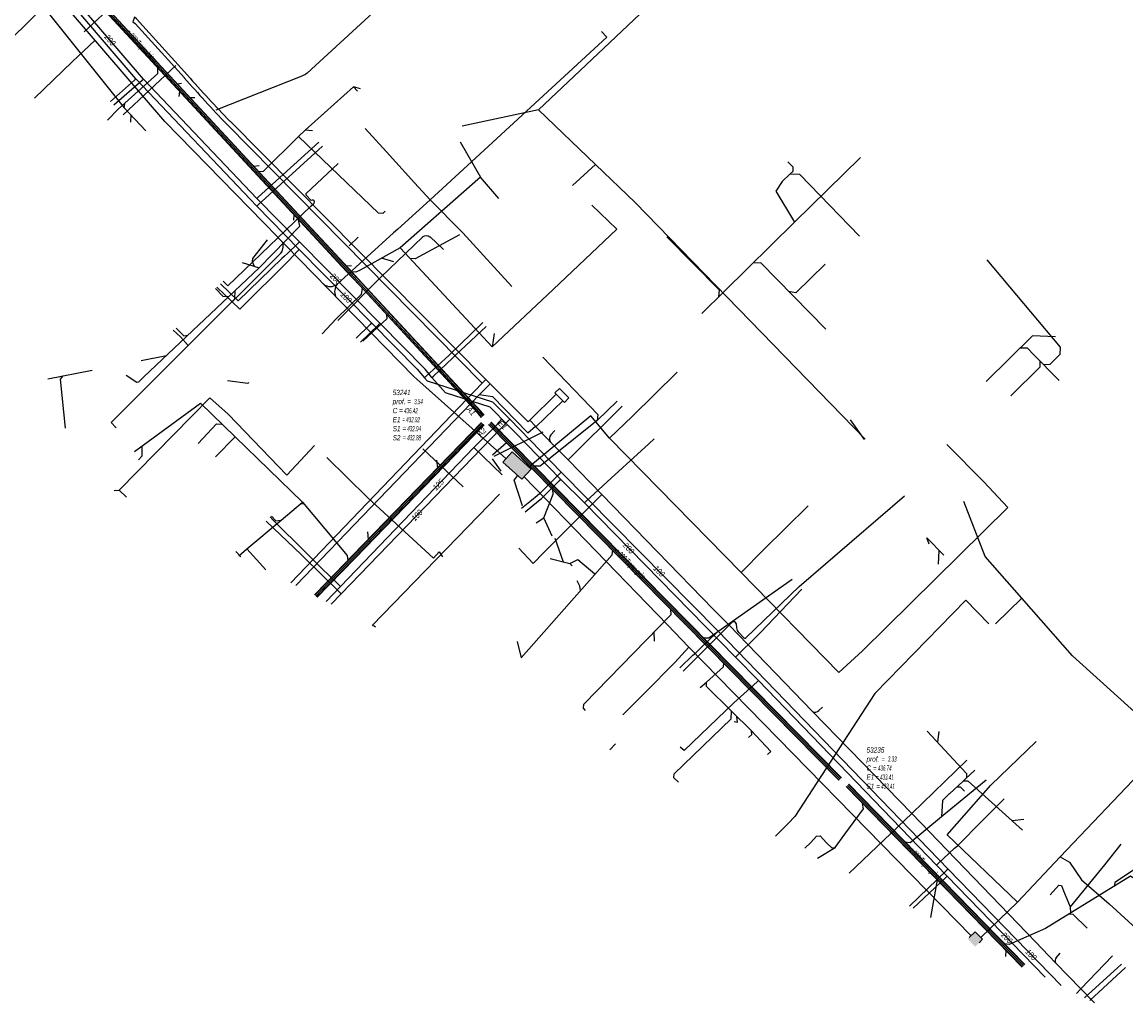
# Model space of a CAD drawing. Header units: metres. Extents: x 2695563 to 2696938, y 1260544 to 1262032.
# Tile 2 of 256: x 2695721 to 2695826, y 1260826 to 1260920. Entities that reach past the tile are written whole.
import ezdxf

# ---------------------------------------------------------------- set-up
doc = ezdxf.new("R2010")
doc.units = ezdxf.units.M
doc.header["$LTSCALE"] = 100
doc.linetypes.add('AUSGEZOGEN', pattern=[0])
for name, color, linetype in [('Eau portable_Cadastre des conduites_Conduite', 171, 'AUSGEZOGEN'), ('Eau potable_Cadastre des conduites_Conduite_Texte', 171, 'AUSGEZOGEN'), ('EU_Cadastre des conduites', 24, 'AUSGEZOGEN'), ('EU_Cadastre des conduites – Texte', 7, 'AUSGEZOGEN'), ('EU_Cadastre des conduites_Regard normalisé – Texte', 24, 'AUSGEZOGEN'), ('EU_Cadastre des conduites_Texte entrée-sortie', 24, 'AUSGEZOGEN'), ('Gaz_Cadastre des conduites_Conduite', 32, 'AUSGEZOGEN'), ('Gaz_Cadastre des conduites_Conduite_Texte', 32, 'AUSGEZOGEN'), ('Réseau électrique_Cadastre des conduite_Bord du tracé', 1, 'AUSGEZOGEN'), ('Réseau électrique_Cadastre des conduite_Tronçon de tracé', 1, 'AUSGEZOGEN'), ('Réseau électrique_Cadastre des conduites_Ouvrage_Surface-Ligne-Point', 1, 'AUSGEZOGEN'), ('TV_Cadastre des conduites_CONDUITE', 92, 'AUSGEZOGEN'), ('Télécommunications_SW_Cadastre des conduites_Bord du tracé', 94, 'AUSGEZOGEN'), ('Télécommunications_SW_Cadastre des conduites_Ouvrage', 94, 'AUSGEZOGEN')]:
    doc.layers.add(name, color=color, linetype=linetype)
doc.styles.add('ARIAL', font='arial.ttf')
pattern_1 = [(0, (2708005, 1273150), (6075, 6075), [6075, -6075]), (90, (2708005, 1273150), (-6075, 6075), [6075, -6075])]

# ---------------------------------------------------------------- blocks, each defined once
blk = doc.blocks.new('COMPLEXOBJECT_1781')
at = {"layer": 'Réseau électrique_Cadastre des conduite_Bord du tracé', "color": 1, "linetype": 'AUSGEZOGEN', "transparency": 33554687}
for points in [[(5735.73, 10915.04), (5730.89, 10920.41), (5730.7, 10920.55), (5730.53, 10920.13), (5730.76, 10919.95), (5735.44, 10914.78)], [(5739.47, 10910.38), (5763.81, 10885.67), (5764.18, 10886.04), (5739.79, 10910.64)]]:
    blk.add_lwpolyline(points, dxfattribs=at)
for centre, radius, start, end in [((5818.53, 10987.35), 109.93, 221.1308, 224.249), ((5839.4, 11006.07), 138.36, 221.2863, 223.7594)]:
    blk.add_arc(centre, radius, start, end, dxfattribs=at)
blk = doc.blocks.new('COMPLEXOBJECT_2367')
at = {"layer": 'Réseau électrique_Cadastre des conduite_Tronçon de tracé', "color": 1, "linetype": 'AUSGEZOGEN', "transparency": 33554687}
for p, q in [((5747.05, 10903.75), (5750.1, 10906.61)), ((5747.52, 10903.1), (5747.04, 10903.6)), ((5747.5, 10902.56), (5747.74, 10902.77))]:
    blk.add_line(p, q, dxfattribs=at)
for centre, radius, start, end in [((5747.12, 10903.67), 0.108, 130.8808, 222.4299), ((5747.63, 10902.94), 0.198, 302.1324, 124.1219)]:
    blk.add_arc(centre, radius, start, end, dxfattribs=at)
blk = doc.blocks.new('COMPLEXOBJECT_2402')
at = {"layer": 'Réseau électrique_Cadastre des conduite_Tronçon de tracé', "color": 1, "linetype": 'AUSGEZOGEN', "transparency": 33554687}
for p, q in [((5757.39, 10924.91), (5756.39, 10926.06)), ((5747.14, 10915.24), (5757.39, 10924.67)), ((5738.46, 10911.73), (5746.65, 10914.97))]:
    blk.add_line(p, q, dxfattribs=at)
for centre, radius, start, end in [((5757.27, 10924.79), 0.169, 315.2397, 44.7603), ((5746.18, 10916.36), 1.47, 288.7864, 310.7542)]:
    blk.add_arc(centre, radius, start, end, dxfattribs=at)
blk = doc.blocks.new('COMPLEXOBJECT_2468')
at = {"layer": 'Réseau électrique_Cadastre des conduite_Tronçon de tracé', "color": 1, "linetype": 'AUSGEZOGEN', "transparency": 33554687}
for p, q in [((5788.02, 10862.77), (5788.07, 10862.36)), ((5788.27, 10861.91), (5788.77, 10861.41))]:
    blk.add_line(p, q, dxfattribs=at)
for centre, radius, start, end in [((5787.8, 10862.74), 0.219, 8.0284, 132.8624), ((5788.9, 10862.46), 0.836, 187.0483, 221.6489), ((5788.87, 10861.5), 0.136, 224.382, 315.0273)]:
    blk.add_arc(centre, radius, start, end, dxfattribs=at)
blk = doc.blocks.new('COMPLEXOBJECT_2469')
at = {"layer": 'Réseau électrique_Cadastre des conduite_Tronçon de tracé', "color": 1, "linetype": 'AUSGEZOGEN', "transparency": 33554687}
blk.add_line((5818.52, 10830.92), (5818.91, 10831.35), dxfattribs=at)
blk.add_arc((5818.85, 10830.65), 0.434, 140.4229, 207.0559, dxfattribs=at)
blk = doc.blocks.new('COMPLEXOBJECT_2504')
at = {"layer": 'Réseau électrique_Cadastre des conduite_Tronçon de tracé', "color": 1, "linetype": 'AUSGEZOGEN', "transparency": 33554687}
blk.add_line((5754.16, 10895.8), (5758.12, 10899.61), dxfattribs=at)
blk.add_arc((5758.48, 10899.15), 0.587, 51.8957, 128.7331, dxfattribs=at)
blk = doc.blocks.new('COMPLEXOBJECT_2505')
at = {"layer": 'Réseau électrique_Cadastre des conduite_Tronçon de tracé', "color": 1, "linetype": 'AUSGEZOGEN', "transparency": 33554687}
blk.add_line((5795.91, 10854.49), (5796.25, 10854.8), dxfattribs=at)
blk.add_arc((5795.54, 10854.84), 0.51, 241.9466, 316.7958, dxfattribs=at)
blk = doc.blocks.new('COMPLEXOBJECT_2514')
at = {"layer": 'Réseau électrique_Cadastre des conduite_Tronçon de tracé', "color": 1, "linetype": 'AUSGEZOGEN', "transparency": 33554687}
blk.add_line((5770.37, 10880.75), (5770.76, 10881.17), dxfattribs=at)
blk.add_arc((5770.77, 10880.39), 0.542, 138.2903, 217.737, dxfattribs=at)
blk = doc.blocks.new('COMPLEXOBJECT_2760')
at = {"layer": 'Télécommunications_SW_Cadastre des conduites_Bord du tracé', "color": 94, "linetype": 'AUSGEZOGEN', "transparency": 33554687}
for centre, radius, start, end in [((5749.36, 10895.93), 1.04, 229.6705, 309.0293), ((5750.97, 10894.4), 1.21, 142.9965, 202.0369)]:
    blk.add_arc(centre, radius, start, end, dxfattribs=at)

msp = doc.modelspace()

# ---------------------------------------------------------------- hatches: boundary and pattern name
at = {"layer": 'Réseau électrique_Cadastre des conduite_Bord du tracé', "lineweight": 18, "transparency": 33554687}
h = msp.add_hatch(dxfattribs=at)
h.set_pattern_fill('MUSTER', color=1, scale=6075, style=0, pattern_type=2)
h.set_pattern_definition(pattern_1)
h.paths.add_polyline_path([(2695740.76, 1260910.45), (2695740.62, 1260910.59), (2695740.49, 1260910.73), (2695740.35, 1260910.87), (2695740.22, 1260911.01), (2695740.09, 1260911.15), (2695739.95, 1260911.29), (2695739.82, 1260911.43), (2695739.69, 1260911.57), (2695739.55, 1260911.71), (2695739.42, 1260911.85), (2695739.29, 1260911.99), (2695739.16, 1260912.13), (2695739.03, 1260912.27), (2695738.9, 1260912.41), (2695738.76, 1260912.55), (2695738.63, 1260912.7), (2695738.5, 1260912.84), (2695738.37, 1260912.98), (2695738.24, 1260913.12), (2695738.11, 1260913.27), (2695737.98, 1260913.41), (2695737.85, 1260913.55), (2695737.72, 1260913.7), (2695737.6, 1260913.84), (2695737.47, 1260913.98), (2695737.34, 1260914.13), (2695737.21, 1260914.27), (2695737.08, 1260914.42), (2695736.96, 1260914.56), (2695736.83, 1260914.71), (2695736.7, 1260914.85), (2695731.86, 1260920.22), (2695731.67, 1260920.36), (2695731.5, 1260919.94), (2695731.73, 1260919.76), (2695736.41, 1260914.59), (2695736.53, 1260914.44), (2695736.66, 1260914.3), (2695736.79, 1260914.15), (2695736.92, 1260914.01), (2695737.04, 1260913.87), (2695737.17, 1260913.72), (2695737.3, 1260913.58), (2695737.43, 1260913.44), (2695737.56, 1260913.29), (2695737.69, 1260913.15), (2695737.82, 1260913.01), (2695737.95, 1260912.86), (2695738.08, 1260912.72), (2695738.21, 1260912.58), (2695738.34, 1260912.44), (2695738.47, 1260912.29), (2695738.6, 1260912.15), (2695738.73, 1260912.01), (2695738.86, 1260911.87), (2695738.99, 1260911.73), (2695739.12, 1260911.59), (2695739.25, 1260911.45), (2695739.38, 1260911.31), (2695739.51, 1260911.17), (2695739.65, 1260911.03), (2695739.78, 1260910.88), (2695739.91, 1260910.75), (2695740.04, 1260910.61), (2695740.18, 1260910.47), (2695740.31, 1260910.33), (2695740.44, 1260910.19), (2695764.78, 1260885.48), (2695765.15, 1260885.85)], flags=0)
h = msp.add_hatch(dxfattribs=at)
h.set_pattern_fill('MUSTER', color=1, scale=6075, style=0, pattern_type=2)
h.set_pattern_definition(pattern_1)
h.paths.add_polyline_path([(2695747.03, 1260866.2), (2695764.53, 1260884.4), (2695765.56, 1260885.43), (2695765.15, 1260885.85), (2695764.78, 1260885.48), (2695746.55, 1260866.46)], flags=0)
h = msp.add_hatch(dxfattribs=at)
h.set_pattern_fill('MUSTER', color=1, scale=6075, style=0, pattern_type=2)
h.set_pattern_definition(pattern_1)
h.paths.add_polyline_path([(2695765.56, 1260885.43), (2695764.53, 1260884.4), (2695765.76, 1260884.21), (2695769.15, 1260880.77), (2695769.86, 1260881.41), (2695769.32, 1260881.96), (2695769.18, 1260881.82)], flags=0)
h = msp.add_hatch(dxfattribs=at)
h.set_pattern_fill('MUSTER', color=1, scale=6075, style=0, pattern_type=2)
h.set_pattern_definition(pattern_1)
h.paths.add_polyline_path([(2695772.48, 1260883.81), (2695771.85, 1260884.44), (2695769.32, 1260881.96), (2695769.86, 1260881.41), (2695769.92, 1260881.34)], flags=0)
at = {"layer": 'Réseau électrique_Cadastre des conduites_Ouvrage_Surface-Ligne-Point', "lineweight": 18, "transparency": 33554687}
h = msp.add_hatch(dxfattribs=at)
h.set_pattern_fill('MUSTER', color=1, scale=2025, style=0, pattern_type=2)
h.set_pattern_definition([(0, (2699905, 1265050), (2025, 2025), [2025, -2025]), (90, (2699905, 1265050), (-2025, 2025), [2025, -2025])])
h.paths.add_polyline_path([(2695772.15, 1260885), (2695771.72, 1260884.58), (2695772.63, 1260883.66), (2695773.06, 1260884.08)], flags=0)
at = {"layer": 'Télécommunications_SW_Cadastre des conduites_Ouvrage', "transparency": 33554687}
for points in [[(2695768.58, 1260876.34), (2695769.45, 1260877.3), (2695767.64, 1260878.95), (2695766.77, 1260877.98)], [(2695811.79, 1260833.21), (2695811.08, 1260832.52), (2695811.77, 1260831.8), (2695812.49, 1260832.5)]]:
    msp.add_hatch(color=7, dxfattribs=at).paths.add_polyline_path(points)

# ---------------------------------------------------------------- linework, layer by layer
at = {"layer": 'Eau portable_Cadastre des conduites_Conduite', "color": 7, "linetype": 'AUSGEZOGEN', "transparency": 33554687}
for p, q in [((2695764, 1260879.35), (2695766.69, 1260876.77)), ((2695822.19, 1260826.93), (2695825.73, 1260830.14))]:
    msp.add_line(p, q, dxfattribs=at)
for points in [[(2695759.35, 1260886.82), (2695755.06, 1260891.18), (2695747.38, 1260898.96), (2695743.3, 1260903.1), (2695732.52, 1260914.46), (2695724.39, 1260923.97), (2695716.86, 1260933.18), (2695715.85, 1260934.45), (2695710.44, 1260941.09), (2695695.95, 1260958.72), (2695689.5, 1260965.6), (2695687.66, 1260967.5), (2695687.32, 1260967.86), (2695687.14, 1260968.04), (2695686.35, 1260968.86)], [(2695732.52, 1260914.46), (2695732.38, 1260914.34), (2695729.68, 1260911.99)], [(2695743.3, 1260903.1), (2695743.44, 1260903.22), (2695749.23, 1260908.45)], [(2695747.38, 1260898.96), (2695747.25, 1260898.83), (2695746.24, 1260897.86), (2695745.96, 1260897.6), (2695745.71, 1260897.36), (2695741.52, 1260893.34), (2695739.85, 1260894.97)], [(2695755.06, 1260891.18), (2695754.92, 1260891.05), (2695753.18, 1260889.4)], [(2695762, 1260887.91), (2695762.26, 1260888.15), (2695765.18, 1260890.9)], [(2695760, 1260886.03), (2695760.14, 1260886.16), (2695762, 1260887.91)], [(2695766.68, 1260882.06), (2695766.18, 1260882.57), (2695765.54, 1260883.22), (2695761.29, 1260884.56), (2695760, 1260886.03), (2695759.35, 1260886.82)], [(2695749.92, 1260864.69), (2695751.29, 1260866.12), (2695764, 1260879.35), (2695766, 1260881.33), (2695766.25, 1260881.6), (2695766.68, 1260882.06)], [(2695818.44, 1260828.89), (2695809.11, 1260838.5), (2695808.08, 1260839.56), (2695791.13, 1260857.17), (2695788.93, 1260859.38), (2695774.53, 1260874.08), (2695772.25, 1260876.33), (2695767.92, 1260880.79), (2695766.68, 1260882.06)], [(2695776.69, 1260876.09), (2695777.07, 1260876.43), (2695780.68, 1260879.72), (2695781.19, 1260880.19)], [(2695772.25, 1260876.33), (2695772.12, 1260876.2), (2695770.44, 1260874.51)], [(2695774.53, 1260874.08), (2695774.67, 1260874.21), (2695776.69, 1260876.09)], [(2695768.88, 1260873.22), (2695770.15, 1260874.28), (2695770.44, 1260874.51)], [(2695744.58, 1260872.74), (2695744.91, 1260872.42), (2695747.94, 1260869.4), (2695748.14, 1260869.2)], [(2695751.29, 1260866.12), (2695751.15, 1260866.25), (2695749.42, 1260867.93), (2695748.14, 1260869.2)], [(2695790.92, 1260861.33), (2695791.31, 1260861.73), (2695794.55, 1260865.12), (2695795.27, 1260865.86)], [(2695788.93, 1260859.38), (2695789.06, 1260859.51), (2695790.92, 1260861.33)], [(2695791.13, 1260857.17), (2695790.99, 1260857.04), (2695788.79, 1260855.02)], [(2695788.79, 1260855.02), (2695784.03, 1260850.48), (2695783.65, 1260850.79)], [(2695810.08, 1260841.41), (2695810.37, 1260841.7), (2695812.19, 1260843.54), (2695814.53, 1260845.88)], [(2695808.08, 1260839.56), (2695808.22, 1260839.69), (2695809.81, 1260841.17), (2695810.08, 1260841.41)], [(2695805.88, 1260835.45), (2695808.97, 1260838.37), (2695809.11, 1260838.5)]]:
    msp.add_lwpolyline(points, dxfattribs=at)
at = {"layer": 'EU_Cadastre des conduites', "linetype": 'AUSGEZOGEN', "transparency": 33554687}
for p, q in [((2695747.44, 1260900.9), (2695724.71, 1260925.43)), ((2695747.46, 1260900.92), (2695724.72, 1260925.44)), ((2695747.47, 1260900.93), (2695724.74, 1260925.46)), ((2695747.66, 1260901.11), (2695724.93, 1260925.63)), ((2695747.68, 1260901.12), (2695724.94, 1260925.65)), ((2695747.69, 1260901.13), (2695724.96, 1260925.66)), ((2695751.82, 1260896.18), (2695747.44, 1260900.9)), ((2695751.83, 1260896.2), (2695747.46, 1260900.92)), ((2695751.85, 1260896.21), (2695747.47, 1260900.93)), ((2695752.04, 1260896.39), (2695747.66, 1260901.11)), ((2695752.05, 1260896.4), (2695747.68, 1260901.12)), ((2695752.07, 1260896.41), (2695747.69, 1260901.13)), ((2695753.09, 1260894.82), (2695751.82, 1260896.18)), ((2695753.1, 1260894.83), (2695751.83, 1260896.2)), ((2695753.11, 1260894.84), (2695751.85, 1260896.21)), ((2695753.31, 1260895.02), (2695752.04, 1260896.39)), ((2695753.32, 1260895.03), (2695752.05, 1260896.4)), ((2695753.33, 1260895.05), (2695752.07, 1260896.41)), ((2695764.42, 1260882.59), (2695753.09, 1260894.82)), ((2695764.43, 1260882.61), (2695753.1, 1260894.83)), ((2695764.45, 1260882.62), (2695753.11, 1260894.84)), ((2695764.64, 1260882.79), (2695753.31, 1260895.02)), ((2695764.66, 1260882.81), (2695753.32, 1260895.03)), ((2695764.67, 1260882.82), (2695753.33, 1260895.05)), ((2695764.96, 1260882.42), (2695764.64, 1260882.79)), ((2695764.97, 1260882.44), (2695764.66, 1260882.81)), ((2695764.99, 1260882.45), (2695764.67, 1260882.82)), ((2695764.73, 1260881.74), (2695752.43, 1260869.06)), ((2695764.74, 1260881.73), (2695752.45, 1260869.05)), ((2695764.75, 1260881.72), (2695752.46, 1260869.04)), ((2695764.73, 1260882.23), (2695764.42, 1260882.59)), ((2695764.75, 1260882.24), (2695764.43, 1260882.61)), ((2695764.76, 1260882.25), (2695764.45, 1260882.62)), ((2695799, 1260847.86), (2695765.61, 1260881.75)), ((2695799.02, 1260847.87), (2695765.63, 1260881.77)), ((2695799.03, 1260847.89), (2695765.64, 1260881.78)), ((2695764.94, 1260881.54), (2695752.65, 1260868.85)), ((2695764.95, 1260881.52), (2695752.66, 1260868.84)), ((2695764.97, 1260881.51), (2695752.68, 1260868.83)), ((2695798.79, 1260847.65), (2695765.4, 1260881.54)), ((2695798.8, 1260847.66), (2695765.41, 1260881.55)), ((2695798.82, 1260847.67), (2695765.43, 1260881.57)), ((2695752.43, 1260869.06), (2695749.93, 1260866.48)), ((2695752.45, 1260869.05), (2695749.94, 1260866.46)), ((2695752.46, 1260869.04), (2695749.96, 1260866.45)), ((2695752.65, 1260868.85), (2695750.14, 1260866.27)), ((2695752.66, 1260868.84), (2695750.16, 1260866.25)), ((2695752.68, 1260868.83), (2695750.17, 1260866.24)), ((2695749.93, 1260866.48), (2695748.81, 1260865.32)), ((2695749.94, 1260866.46), (2695748.83, 1260865.31)), ((2695749.96, 1260866.45), (2695748.84, 1260865.3)), ((2695750.14, 1260866.27), (2695749.03, 1260865.12)), ((2695750.16, 1260866.25), (2695749.04, 1260865.1)), ((2695750.17, 1260866.24), (2695749.06, 1260865.09)), ((2695816.26, 1260829.84), (2695799.48, 1260847.05)), ((2695816.28, 1260829.86), (2695799.5, 1260847.06)), ((2695816.29, 1260829.87), (2695799.51, 1260847.07)), ((2695816.48, 1260830.05), (2695799.7, 1260847.25)), ((2695816.49, 1260830.07), (2695799.71, 1260847.27)), ((2695816.5, 1260830.08), (2695799.73, 1260847.28))]:
    msp.add_line(p, q, dxfattribs=at)
at = {"layer": 'EU_Cadastre des conduites', "color": 255, "transparency": 33554687}
for p, q in [((2695747.57, 1260901.02), (2695724.83, 1260925.54)), ((2695751.94, 1260896.3), (2695747.57, 1260901.02)), ((2695753.21, 1260894.93), (2695751.94, 1260896.3)), ((2695764.54, 1260882.71), (2695753.21, 1260894.93)), ((2695764.86, 1260882.34), (2695764.54, 1260882.71)), ((2695764.85, 1260881.63), (2695752.55, 1260868.95)), ((2695798.91, 1260847.77), (2695765.52, 1260881.66)), ((2695752.55, 1260868.95), (2695750.05, 1260866.36)), ((2695750.05, 1260866.36), (2695748.94, 1260865.21)), ((2695816.38, 1260829.96), (2695799.6, 1260847.16))]:
    msp.add_line(p, q, dxfattribs=at)
at = {"layer": 'EU_Cadastre des conduites', "color": 24, "linetype": 'AUSGEZOGEN', "transparency": 33554687}
for p, q in [((2695722.55, 1260921.91), (2695730.68, 1260911.73)), ((2695726.85, 1260918.99), (2695729.94, 1260921.82)), ((2695736.15, 1260914.04), (2695735.74, 1260914)), ((2695735.9, 1260912.82), (2695735.99, 1260913.29)), ((2695752.53, 1260913.74), (2695747.92, 1260909.61)), ((2695752.92, 1260913.33), (2695752.52, 1260913.74)), ((2695753.21, 1260913.54), (2695752.53, 1260913.74)), ((2695737.41, 1260912.67), (2695736.97, 1260912.67)), ((2695731.31, 1260910.38), (2695731.33, 1260911.05)), ((2695747.92, 1260909.61), (2695747.27, 1260909)), ((2695748.62, 1260909.54), (2695747.92, 1260909.61)), ((2695762.69, 1260908.5), (2695764.62, 1260905.11)), ((2695800.84, 1260906.99), (2695794.57, 1260900.83)), ((2695743.55, 1260906.19), (2695743.01, 1260906.14)), ((2695764.62, 1260905.11), (2695756.98, 1260898.38)), ((2695766.37, 1260903.09), (2695764.62, 1260905.11)), ((2695775.24, 1260902.45), (2695777.62, 1260900.17)), ((2695746.83, 1260901.02), (2695746.87, 1260901.54)), ((2695794.57, 1260900.83), (2695787.86, 1260894.24)), ((2695777.63, 1260900.17), (2695771.55, 1260894.43)), ((2695756.98, 1260898.38), (2695753.15, 1260896.27)), ((2695765.73, 1260888.96), (2695756.98, 1260898.38)), ((2695732.56, 1260886.11), (2695743.54, 1260896.48)), ((2695741.92, 1260896.98), (2695743.54, 1260896.48)), ((2695752.33, 1260896.66), (2695751.83, 1260896.63)), ((2695756.37, 1260897.05), (2695755.18, 1260897.41)), ((2695771.55, 1260894.43), (2695765.73, 1260888.96)), ((2695787.86, 1260894.24), (2695785.72, 1260892.14)), ((2695765.92, 1260890.24), (2695765.73, 1260888.96)), ((2695817.23, 1260889.99), (2695812.84, 1260885.66)), ((2695819.43, 1260889.91), (2695817.23, 1260889.99)), ((2695732.3, 1260887.66), (2695734.71, 1260888.14)), ((2695819.77, 1260885.76), (2695817.32, 1260888.25)), ((2695723.38, 1260885.92), (2695727.62, 1260886.74)), ((2695731.66, 1260878.97), (2695737.94, 1260883.58)), ((2695737.94, 1260883.58), (2695741.24, 1260880.39)), ((2695799.85, 1260882), (2695801.2, 1260880.11)), ((2695770.56, 1260880.81), (2695765.91, 1260878.49)), ((2695739.38, 1260878.47), (2695741.24, 1260880.39)), ((2695765.78, 1260878.67), (2695767.1, 1260879.83)), ((2695760.44, 1260878.14), (2695760.54, 1260877.4)), ((2695766.6, 1260877.1), (2695765.78, 1260878.28)), ((2695747.52, 1260874.02), (2695747.79, 1260874.01)), ((2695769.93, 1260872.17), (2695770.66, 1260872.65)), ((2695771.46, 1260870.9), (2695770.66, 1260872.65)), ((2695753.85, 1260871.31), (2695753.93, 1260870.58)), ((2695771.71, 1260870.72), (2695772.52, 1260868.46)), ((2695808.79, 1260869.11), (2695807.17, 1260870.76)), ((2695807.39, 1260870.14), (2695807.17, 1260870.76)), ((2695743.27, 1260868.68), (2695742.37, 1260869.7)), ((2695808.29, 1260868.25), (2695808.36, 1260869.54)), ((2695744.18, 1260867.69), (2695743.27, 1260868.68)), ((2695771.26, 1260868.78), (2695773.15, 1260868.3)), ((2695773.37, 1260868.08), (2695773.15, 1260868.3)), ((2695781.23, 1260860.91), (2695781.17, 1260861.77)), ((2695768.11, 1260860.86), (2695768.5, 1260859.31)), ((2695789.14, 1260853.19), (2695789.06, 1260853.74)), ((2695788.81, 1260853.24), (2695789.14, 1260853.19)), ((2695808.3, 1260852.3), (2695808.18, 1260851.31)), ((2695816.43, 1260843.9), (2695815.3, 1260843.77)), ((2695798.42, 1260841.23), (2695799.36, 1260842.5)), ((2695795.53, 1260841.17), (2695796.1, 1260841.73)), ((2695796.74, 1260840.23), (2695798.42, 1260841.23)), ((2695825.67, 1260841.55), (2695824.11, 1260839.59)), ((2695824.11, 1260839.59), (2695820.84, 1260835.58)), ((2695807.54, 1260834.58), (2695808.19, 1260838.15)), ((2695820.18, 1260837.12), (2695820.84, 1260835.58)), ((2695820.84, 1260835.58), (2695820.85, 1260834.97)), ((2695814.69, 1260830.85), (2695814.74, 1260831.43))]:
    msp.add_line(p, q, dxfattribs=at)
for points in [[(2695729.09, 1260910.57), (2695730.1, 1260911.59), (2695733.87, 1260915.01), (2695733.89, 1260915.53)], [(2695732.72, 1260909.55), (2695730.68, 1260911.74), (2695730.72, 1260912.15)], [(2695747.27, 1260909), (2695743.93, 1260905.66), (2695743.49, 1260905.64)], [(2695755.56, 1260901.88), (2695755.33, 1260901.66), (2695754.9, 1260901.7), (2695747.27, 1260909)], [(2695793.92, 1260906.6), (2695794.4, 1260906.1), (2695794.39, 1260905.67), (2695794.11, 1260905.4)], [(2695800.75, 1260899.5), (2695795.07, 1260905.38), (2695794.11, 1260905.4), (2695793.39, 1260904.7)], [(2695793.39, 1260904.7), (2695792.79, 1260903.78), (2695794.57, 1260900.83)], [(2695743.54, 1260896.48), (2695747.41, 1260900.45), (2695747.29, 1260901.07)], [(2695762.62, 1260899.63), (2695758.41, 1260897.33), (2695757.94, 1260897.37)], [(2695744.31, 1260899.15), (2695742.9, 1260897.36), (2695742.88, 1260897.09), (2695743.05, 1260896.63)], [(2695782.39, 1260899.45), (2695787.37, 1260894.39), (2695787.31, 1260893.69)], [(2695797.55, 1260890.65), (2695791.34, 1260896.96), (2695790.6, 1260896.92)], [(2695797.48, 1260896.83), (2695794.69, 1260894.1), (2695794, 1260894.24)], [(2695812.88, 1260897.25), (2695819.87, 1260888.94), (2695819.86, 1260888.23), (2695818.9, 1260887.28), (2695818.3, 1260887.25)], [(2695753.15, 1260896.27), (2695752.75, 1260896.06), (2695752.33, 1260896.09)], [(2695739.37, 1260894.51), (2695740.08, 1260893.78), (2695740.63, 1260893.74)], [(2695749.53, 1260890.21), (2695750.87, 1260891.62), (2695753.3, 1260893.98), (2695753.4, 1260894.51)], [(2695740.77, 1260893.08), (2695741.21, 1260893.49), (2695741.25, 1260894.32)], [(2695753.42, 1260889.51), (2695755.73, 1260891.66), (2695755.71, 1260892.01)], [(2695735.63, 1260890.75), (2695736.35, 1260890.02), (2695736.74, 1260890.06)], [(2695817.32, 1260888.25), (2695816.75, 1260888.83), (2695816.05, 1260888.82)], [(2695770.58, 1260887.98), (2695775.81, 1260882.52), (2695775.75, 1260881.92)], [(2695815.19, 1260884.3), (2695817.98, 1260887.05), (2695817.96, 1260887.6)], [(2695725.09, 1260881.21), (2695724.6, 1260885.86), (2695724.85, 1260886.18)], [(2695730.85, 1260886.26), (2695731.87, 1260885.6), (2695732.06, 1260885.63), (2695732.56, 1260886.11)], [(2695740.52, 1260885.75), (2695742.45, 1260885.49), (2695742.59, 1260885.56)], [(2695777.65, 1260883.78), (2695775.75, 1260881.92), (2695770.33, 1260877.58), (2695769.76, 1260877.57)], [(2695737.71, 1260879.75), (2695739.47, 1260881.62), (2695739.99, 1260881.59)], [(2695741.24, 1260880.39), (2695747.67, 1260874.15), (2695751.93, 1260869.07), (2695751.98, 1260868.56)], [(2695732.05, 1260878.2), (2695732.4, 1260878.56), (2695732.4, 1260879.51)], [(2695770.66, 1260872.65), (2695771.57, 1260874.93), (2695771.54, 1260875.35)], [(2695741.59, 1260869.05), (2695742.37, 1260869.7), (2695745.63, 1260872.44), (2695747.67, 1260874.15)], [(2695744.7, 1260872.83), (2695745.13, 1260872.36), (2695745.63, 1260872.44)], [(2695768.5, 1260859.31), (2695777.19, 1260869.12), (2695777.24, 1260869.57)], [(2695773.15, 1260868.3), (2695773.91, 1260868.69), (2695775.54, 1260867.33)], [(2695774.16, 1260865.75), (2695774.09, 1260866.14), (2695773.83, 1260866.67)], [(2695794.35, 1260866.79), (2695786.38, 1260861.19), (2695785.92, 1260861.18)], [(2695774.65, 1260854.29), (2695774.44, 1260854.51), (2695774.48, 1260854.9), (2695782.81, 1260863.46), (2695782.77, 1260863.94)], [(2695754.62, 1260862.23), (2695754.5, 1260862.35), (2695754.38, 1260862.36)], [(2695785.57, 1260856.48), (2695786.16, 1260857), (2695787.8, 1260858.46), (2695787.81, 1260858.81)], [(2695790.18, 1260851.72), (2695790.48, 1260852), (2695790.46, 1260852.37), (2695788.56, 1260854.24), (2695786.18, 1260856.59), (2695786.16, 1260857)], [(2695783.49, 1260847.46), (2695783.07, 1260847.89), (2695783.1, 1260848.25), (2695788.53, 1260853.49), (2695788.56, 1260854.24)], [(2695791.98, 1260850.09), (2695792.29, 1260850.39), (2695790.47, 1260852.36)], [(2695807.19, 1260852.32), (2695810.95, 1260848.29), (2695810.95, 1260847.86)], [(2695811.75, 1260848.62), (2695810.87, 1260847.78), (2695810.63, 1260847.58), (2695809.32, 1260846.37)], [(2695812.81, 1260847.65), (2695808.57, 1260844.16), (2695805.58, 1260841.7), (2695805.09, 1260841.74)], [(2695810.77, 1260846.6), (2695810.39, 1260847), (2695810, 1260847)], [(2695816.29, 1260842.88), (2695811.11, 1260847.58), (2695810.63, 1260847.58)], [(2695809.33, 1260846.38), (2695808.65, 1260845.73), (2695808.57, 1260844.16)], [(2695799.37, 1260842.5), (2695801.12, 1260844.94), (2695801.05, 1260845.45)], [(2695796.1, 1260841.73), (2695796.66, 1260842.32), (2695797.01, 1260842.34), (2695797.62, 1260841.7)], [(2695797.62, 1260841.7), (2695798.11, 1260841.22), (2695798.42, 1260841.23)], [(2695826.87, 1260839.09), (2695825.08, 1260837.92), (2695825.03, 1260837.53)], [(2695826.81, 1260838.34), (2695826.58, 1260838.5), (2695818.49, 1260833.53)], [(2695818.91, 1260836.73), (2695819.75, 1260837.66), (2695820, 1260837.62), (2695820.18, 1260837.12)], [(2695822.45, 1260833.55), (2695821.12, 1260834.85), (2695820.71, 1260834.89)], [(2695818.49, 1260833.53), (2695815.03, 1260832.01), (2695814.52, 1260832.06)]]:
    msp.add_lwpolyline(points, dxfattribs=at)
at = {"layer": 'Gaz_Cadastre des conduites_Conduite', "color": 32, "linetype": 'AUSGEZOGEN', "transparency": 33554687}
for p, q in [((2695761.66, 1260888.17), (2695764.86, 1260891.26)), ((2695822.7, 1260826.66), (2695826.09, 1260829.81))]:
    msp.add_line(p, q, dxfattribs=at)
for points in [[(2695758.6, 1260886.83), (2695754.23, 1260891.23), (2695747.34, 1260898.22), (2695743.3, 1260902.36), (2695731.78, 1260914.49), (2695722.25, 1260925.69), (2695722.21, 1260926.13), (2695720.46, 1260928.25), (2695720.04, 1260928.41), (2695716.15, 1260933.15), (2695715.7, 1260933.67), (2695695.56, 1260958.35), (2695688.63, 1260965.78), (2695687.44, 1260967.01), (2695686.42, 1260968.01)], [(2695731.78, 1260914.49), (2695731.64, 1260914.36), (2695729.36, 1260912.32)], [(2695743.3, 1260902.36), (2695743.44, 1260902.48), (2695749.56, 1260908.08)], [(2695739.51, 1260894.65), (2695741.7, 1260892.56), (2695746.35, 1260897.17), (2695747.21, 1260898.09), (2695747.34, 1260898.22)], [(2695754.23, 1260891.23), (2695754.1, 1260891.1), (2695752.79, 1260889.78)], [(2695759.28, 1260886.01), (2695759.42, 1260886.14), (2695761.66, 1260888.17)], [(2695758.6, 1260886.83), (2695759.28, 1260886.01), (2695759.55, 1260885.73), (2695765.78, 1260883.72), (2695767.42, 1260882.07)], [(2695750.41, 1260864.44), (2695751.36, 1260865.43), (2695764.76, 1260879.31), (2695767.42, 1260882.07)], [(2695819.96, 1260828.09), (2695809.19, 1260839.19), (2695787.28, 1260861.87), (2695772.33, 1260877.02), (2695767.42, 1260882.07)], [(2695770.29, 1260874.98), (2695772.2, 1260876.89), (2695772.33, 1260877.02)], [(2695770.29, 1260874.98), (2695770.02, 1260874.75), (2695769.5, 1260874.32), (2695768.55, 1260873.55)], [(2695744.2, 1260872.34), (2695747.57, 1260869.12), (2695747.78, 1260868.92)], [(2695751.36, 1260865.43), (2695751.23, 1260865.56), (2695747.78, 1260868.92)], [(2695783.63, 1260858.38), (2695784.88, 1260859.56), (2695785.14, 1260859.81), (2695785.4, 1260860.06), (2695785.56, 1260860.22), (2695787.14, 1260861.74), (2695787.28, 1260861.87)], [(2695809.19, 1260839.19), (2695809.06, 1260839.06), (2695805.51, 1260835.64)]]:
    msp.add_lwpolyline(points, dxfattribs=at)
at = {"layer": 'Réseau électrique_Cadastre des conduite_Bord du tracé', "color": 1, "linetype": 'AUSGEZOGEN', "transparency": 33554687}
msp.add_lwpolyline([(2695747.03, 1260866.2), (2695764.53, 1260884.4), (2695765.56, 1260885.43), (2695765.15, 1260885.85), (2695764.78, 1260885.48), (2695746.55, 1260866.46)], dxfattribs=at)
for points in [[(2695765.56, 1260885.43), (2695764.53, 1260884.4), (2695765.76, 1260884.21), (2695769.15, 1260880.77), (2695769.86, 1260881.41), (2695769.32, 1260881.96), (2695769.18, 1260881.82), (2695765.56, 1260885.43)], [(2695772.48, 1260883.81), (2695771.85, 1260884.44), (2695769.32, 1260881.96), (2695769.86, 1260881.41), (2695769.92, 1260881.34), (2695772.48, 1260883.81)]]:
    msp.add_lwpolyline(points, close=True, dxfattribs=at)
at = {"layer": 'Réseau électrique_Cadastre des conduite_Tronçon de tracé', "color": 1, "linetype": 'AUSGEZOGEN', "transparency": 33554687}
for p, q in [((2695730.57, 1260911.05), (2695735.61, 1260915.78)), ((2695740.56, 1260894.76), (2695748.47, 1260902.37)), ((2695752.13, 1260898.59), (2695752.96, 1260899.42)), ((2695759.82, 1260899.43), (2695761.09, 1260898.23)), ((2695751.02, 1260891.48), (2695755.13, 1260895.61)), ((2695740.1, 1260895.22), (2695740.56, 1260894.76)), ((2695772.98, 1260878.2), (2695778.13, 1260883.3)), ((2695771.05, 1260880.16), (2695769.92, 1260881.34)), ((2695771.31, 1260879.87), (2695771.05, 1260880.16)), ((2695772.98, 1260878.2), (2695771.31, 1260879.87)), ((2695762.99, 1260875.6), (2695759.15, 1260879.23)), ((2695776.21, 1260874.89), (2695772.98, 1260878.2)), ((2695770.67, 1260869.37), (2695776.21, 1260874.89)), ((2695786.82, 1260863.95), (2695776.21, 1260874.89)), ((2695795, 1260866.13), (2695805.04, 1260874.75)), ((2695741.78, 1260868.95), (2695741.32, 1260869.46)), ((2695768.27, 1260869.77), (2695769.64, 1260868.31)), ((2695769.64, 1260868.31), (2695770.67, 1260869.37)), ((2695789.93, 1260861.22), (2695795, 1260866.13)), ((2695788.34, 1260862.43), (2695786.82, 1260863.95)), ((2695783.96, 1260858.05), (2695788.34, 1260862.43)), ((2695788.34, 1260862.43), (2695788.62, 1260862.71)), ((2695796.27, 1260854.2), (2695788.34, 1260862.43)), ((2695805.73, 1260844.47), (2695796.27, 1260854.2)), ((2695805.73, 1260844.47), (2695810.98, 1260849.56)), ((2695799.77, 1260838.81), (2695805.73, 1260844.47)), ((2695817.54, 1260832.26), (2695805.73, 1260844.47)), ((2695819.44, 1260830.26), (2695817.54, 1260832.26)), ((2695821.85, 1260827.76), (2695819.44, 1260830.26)), ((2695821.85, 1260827.76), (2695824.88, 1260830.91)), ((2695821.44, 1260827.32), (2695821.85, 1260827.76)), ((2695823.14, 1260826.43), (2695821.85, 1260827.76))]:
    msp.add_line(p, q, dxfattribs=at)
at = {"layer": 'Réseau électrique_Cadastre des conduites_Ouvrage_Surface-Ligne-Point', "color": 1, "linetype": 'AUSGEZOGEN', "transparency": 33554687}
msp.add_lwpolyline([(2695772.15, 1260885), (2695771.72, 1260884.58), (2695772.63, 1260883.66), (2695773.06, 1260884.08), (2695772.15, 1260885)], close=True, dxfattribs=at)
at = {"layer": 'TV_Cadastre des conduites_CONDUITE', "color": 92, "linetype": 'AUSGEZOGEN', "transparency": 33554687}
for p, q in [((2695786.08, 1260926.6), (2695770.16, 1260911.55)), ((2695770.16, 1260911.55), (2695762.88, 1260910)), ((2695775.59, 1260906.32), (2695770.16, 1260911.55)), ((2695775.59, 1260906.32), (2695773.39, 1260904.34)), ((2695729.71, 1260875.25), (2695730.2, 1260875.29)), ((2695730.2, 1260875.29), (2695730.89, 1260874.64)), ((2695816.21, 1260865.01), (2695813.7, 1260862.57)), ((2695793.94, 1260843.53), (2695792.74, 1260842.31))]:
    msp.add_line(p, q, dxfattribs=at)
for points in [[(2695717.76, 1260916.2), (2695723.64, 1260922.07), (2695727.07, 1260927.43), (2695734.38, 1260932.75)], [(2695801.29, 1260880.16), (2695779.36, 1260902.7), (2695775.59, 1260906.32)], [(2695748.8, 1260879.55), (2695746.17, 1260876.73), (2695740.58, 1260882.53), (2695738.83, 1260884.11), (2695730.2, 1260875.29)], [(2695749.98, 1260878.4), (2695753.86, 1260874.61), (2695760.14, 1260868.83), (2695760.69, 1260869.43), (2695761.01, 1260868.95)], [(2695816.21, 1260865.01), (2695812.73, 1260868.96), (2695810.69, 1260874.23)], [(2695828.3, 1260852.98), (2695821.04, 1260859.52), (2695816.21, 1260865.01)], [(2695813.08, 1260862.55), (2695810.9, 1260864.8), (2695802.23, 1260855.93), (2695794.58, 1260844.19), (2695793.94, 1260843.53)]]:
    msp.add_lwpolyline(points, dxfattribs=at)
at = {"layer": 'Télécommunications_SW_Cadastre des conduites_Bord du tracé', "color": 94, "linetype": 'AUSGEZOGEN', "transparency": 33554687}
for p, q in [((2695736.78, 1260889.08), (2695745.71, 1260897.99)), ((2695776.92, 1260880.26), (2695789.49, 1260867.46)), ((2695754.3, 1260862.4), (2695766.44, 1260874.91)), ((2695811.39, 1260832.82), (2695784.48, 1260860.33)), ((2695776.96, 1260850.56), (2695777.5, 1260851.11)), ((2695819.87, 1260840.34), (2695815.82, 1260836.02)), ((2695815.82, 1260836.02), (2695812.32, 1260832.67))]:
    msp.add_line(p, q, dxfattribs=at)
for points in [[(2695745.29, 1260899.43), (2695734.55, 1260910.44), (2695721.37, 1260925.8)], [(2695776.17, 1260919.02), (2695776.68, 1260918.47), (2695764.98, 1260907.7), (2695759.83, 1260902.96)], [(2695727.9, 1260918.19), (2695725.72, 1260916.11), (2695722.11, 1260912.65)], [(2695753.65, 1260909.77), (2695755.66, 1260907.55), (2695758.34, 1260904.59), (2695759.83, 1260902.96)], [(2695759.83, 1260902.96), (2695756.75, 1260900.17), (2695756.35, 1260899.81), (2695751.31, 1260895.24), (2695750.87, 1260894.84)], [(2695759.83, 1260902.96), (2695762.89, 1260899.88), (2695762.95, 1260899.81), (2695765.59, 1260896.93), (2695767.61, 1260894.71)], [(2695744.66, 1260900.07), (2695758.28, 1260886.12), (2695767.06, 1260878.3)], [(2695736.78, 1260889.08), (2695736.05, 1260889.9), (2695735.34, 1260890.56)], [(2695729.91, 1260881.24), (2695729.42, 1260881.74), (2695736.78, 1260889.08)], [(2695783.36, 1260886.54), (2695779.08, 1260882.33), (2695776.92, 1260880.26)], [(2695776.92, 1260880.26), (2695775.15, 1260882.37), (2695769.24, 1260877.49)], [(2695789.49, 1260867.46), (2695798.77, 1260857.93), (2695801.05, 1260859.97), (2695814.9, 1260873.65), (2695812.6, 1260876.1), (2695809.08, 1260879.66)], [(2695768.64, 1260873.81), (2695767.85, 1260876.25), (2695768.2, 1260876.68)], [(2695768.79, 1260876.56), (2695782.44, 1260862.46), (2695784.48, 1260860.33)], [(2695795.87, 1260873.81), (2695791.59, 1260869.6), (2695789.49, 1260867.46)], [(2695784.48, 1260860.33), (2695783.15, 1260858.86), (2695780.33, 1260856.02), (2695778.21, 1260853.9)], [(2695819.87, 1260840.34), (2695828.04, 1260848.93), (2695834.31, 1260856.27)], [(2695815.82, 1260836.02), (2695809.12, 1260842.44), (2695813.28, 1260847.18), (2695817.59, 1260851.34)], [(2695819.87, 1260840.34), (2695820.78, 1260839.83), (2695821.91, 1260838.17), (2695824.54, 1260835.86), (2695827.51, 1260833.18)]]:
    msp.add_lwpolyline(points, dxfattribs=at)
msp.add_arc((2695744.66, 1260898.59), 1.17, 315.6291, 16.2984, dxfattribs=at)
at = {"layer": 'Télécommunications_SW_Cadastre des conduites_Ouvrage', "color": 94, "transparency": 33554687}
msp.add_line((2695811.79, 1260833.21), (2695811.22, 1260832.66), dxfattribs=at)
msp.add_lwpolyline([(2695768.58, 1260876.34), (2695769.45, 1260877.3), (2695767.64, 1260878.95), (2695766.77, 1260877.98), (2695768.58, 1260876.34)], close=True, dxfattribs=at)
msp.add_lwpolyline([(2695812.16, 1260832.17), (2695812.49, 1260832.5), (2695811.79, 1260833.21)], dxfattribs=at)

# ---------------------------------------------------------------- block references
at = {"layer": 'Réseau électrique_Cadastre des conduite_Bord du tracé', "color": 1, "linetype": 'AUSGEZOGEN', "lineweight": -3, "transparency": 33554687}
msp.add_blockref('COMPLEXOBJECT_1781', (2690000.97, 1249999.81), dxfattribs=at)
at = {"layer": 'Réseau électrique_Cadastre des conduite_Tronçon de tracé', "color": 1, "linetype": 'AUSGEZOGEN', "lineweight": -3, "transparency": 33554687}
for name in ['COMPLEXOBJECT_2402', 'COMPLEXOBJECT_2367', 'COMPLEXOBJECT_2504', 'COMPLEXOBJECT_2514', 'COMPLEXOBJECT_2468', 'COMPLEXOBJECT_2505', 'COMPLEXOBJECT_2469']:
    msp.add_blockref(name, (2690000.97, 1249999.81), dxfattribs=at)
at = {"layer": 'Télécommunications_SW_Cadastre des conduites_Bord du tracé', "color": 94, "linetype": 'AUSGEZOGEN', "lineweight": -3, "transparency": 33554687}
msp.add_blockref('COMPLEXOBJECT_2760', (2690000.97, 1249999.81), dxfattribs=at)

# ---------------------------------------------------------------- texts
at = {"layer": 'Eau potable_Cadastre des conduites_Conduite_Texte', "color": 7, "transparency": 33554687, "char_height": 0.5543, "attachment_point": 5, "style": 'ARIAL'}
for s, insert, width, rotation in [('\\A1;{\\fArial|i1|b0;\\H0.554263;\\W0.700000;\\C7;200}\\P', (2695729.33, 1260918.19), 1.1063, 310.5549), ('\\A1;{\\fArial|i1|b0;\\H0.554263;\\W0.700000;\\C7;200}\\P', (2695750.84, 1260895.44), 1.1063, 314.6301), ('\\A1;{\\fArial|i1|b0;\\H0.554263;\\W0.700000;\\C7;125}\\P', (2695760.61, 1260875.82), 1.1001, 46.1376), ('\\A1;{\\fArial|i1|b0;\\H0.554263;\\W0.700000;\\C7;200}\\P', (2695778.75, 1260869.76), 1.1063, 314.4051), ('\\A1;{\\fArial|i1|b0;\\H0.554263;\\W0.700000;\\C7;200}\\P', (2695814.8, 1260832.63), 1.1063, 314.1504)]:
    msp.add_mtext(s, dxfattribs=dict(at, insert=insert, width=width, rotation=rotation))
at = {"layer": 'EU_Cadastre des conduites – Texte', "color": 24, "transparency": 33554687, "char_height": 0.5571, "width": 6, "attachment_point": 5, "style": 'ARIAL'}
for s, insert, rotation in [('\\A1;{\\fArial|b0|i1|c0|p34;\\W0.7;< \\W0.49;300 Tuyau béton}', (2695732.25, 1260917.56), 312.2649), ('\\A1;{\\fArial|b0|i1|c0|p34;\\W0.7;< \\W0.49;300 Tuyau grès}', (2695778.78, 1260868.27), 315.0243), ('\\A1;{\\fArial|b0|i1|c0|p34;\\W0.7;< \\W0.49;300 Tuyau grès}', (2695806.81, 1260839.79), 314.3673)]:
    msp.add_mtext(s, dxfattribs=dict(at, insert=insert, rotation=rotation))
at = {"layer": 'EU_Cadastre des conduites_Regard normalisé – Texte', "color": 24, "transparency": 33554687, "char_height": 0.5064, "attachment_point": 1, "line_spacing_factor": 1.024096, "style": 'ARIAL'}
for s, insert, width in [('\\A1;{\\fArial|b0|i1|c0|p34;\\W0.69496;53241}\\P{\\fArial|b0|i1|c0|p34;\\H0.99721x;\\W0.69496;prof. = \\W0.48647; 3.54}\\P{\\fArial|b0|i1|c0|p34;\\H0.99721x;\\W0.69496;C =\\W0.48647; 436.42}\\P{\\fArial|b0|i1|c0|p34;\\H0.99721x;\\W0.69496;E1 \\W0.48647;= 432.92}\\P{\\fArial|b0|i1|c0|p34;\\H0.99721x;\\W0.69496;S1 =\\W0.48647; 432.94}\\P{\\fArial|b0|i1|c0|p34;\\H0.99721x;\\W0.69496;S2 =\\W0.48647; 432.88}', (2695756.26, 1260884.86), 2.8365), ('\\A1;{\\fArial|b0|i1|c0|p34;\\W0.69382;53235}\\P{\\fArial|b0|i1|c0|p34;\\H0.99721x;\\W0.69382;prof. = \\W0.48567; 3.33}\\P{\\fArial|b0|i1|c0|p34;\\H0.99721x;\\W0.69382;C =\\W0.48567; 436.74}\\P{\\fArial|b0|i1|c0|p34;\\H0.99721x;\\W0.69382;E1 \\W0.48567;= 433.41}\\P{\\fArial|b0|i1|c0|p34;\\H0.99721x;\\W0.69382;S1 =\\W0.48567; 433.41}', (2695801.42, 1260850.79), 2.8353)]:
    msp.add_mtext(s, dxfattribs=dict(at, insert=insert, width=width))
at = {"layer": 'EU_Cadastre des conduites_Texte entrée-sortie', "color": 24, "transparency": 33554687, "char_height": 0.5571, "style": 'ARIAL'}
for s, insert, width, attachment_point, rotation in [('\\A1;{\\fArial|i1|b0;\\H0.557054;\\W0.700000;\\C24;A1}\\P', (2695763.27, 1260882.95), 0.8554, 7, 312.8337), ('\\A1;{\\fArial|i1|b0;\\H0.557054;\\W0.700000;\\C24;E1}\\P', (2695766.45, 1260881.8), 0.8554, 4, 315.0747), ('\\A1;{\\fArial|i1|b0;\\H0.557054;\\W0.700000;\\C24;A2}\\P', (2695764.66, 1260880.34), 0.8638, 7, 45.9414)]:
    msp.add_mtext(s, dxfattribs=dict(at, insert=insert, width=width, attachment_point=attachment_point, rotation=rotation))
at = {"layer": 'Gaz_Cadastre des conduites_Conduite_Texte', "color": 32, "transparency": 33554687, "char_height": 0.5583, "width": 1.1081, "attachment_point": 5, "style": 'ARIAL'}
for insert, rotation in [((2695751.82, 1260893.67), 314.5914), ((2695758.58, 1260872.9), 46.0674), ((2695781.65, 1260867.57), 314.6139), ((2695817.1, 1260831.03), 314.1189)]:
    msp.add_mtext('\\A1;{\\fArial|i1|b0;\\H0.558250;\\W0.700000;\\C32;100}\\P', dxfattribs=dict(at, insert=insert, rotation=rotation))

doc.saveas('drawing.dxf')
